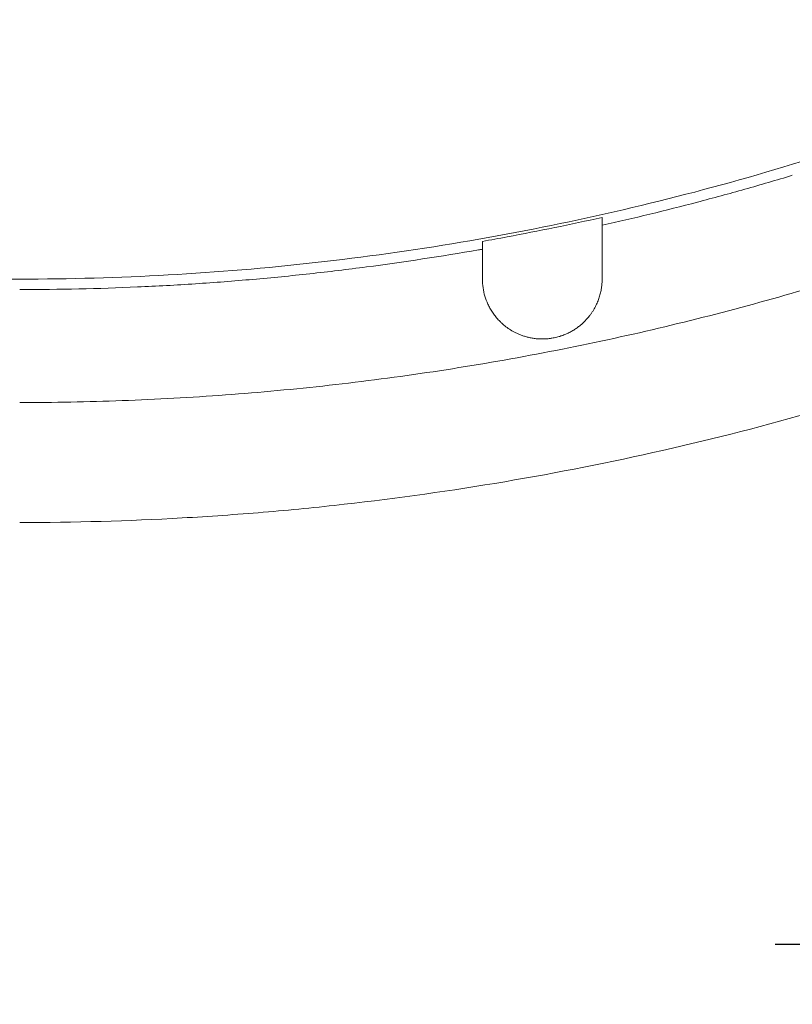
# Model space of a CAD drawing. Header units: millimetres. Extents: x 176 to 9387, y -11044 to -3322.
# Tile 206 of 256: x 8199 to 8257, y -9775 to -9701. Entities that reach past the tile are written whole.
import ezdxf

# ---------------------------------------------------------------- set-up
doc = ezdxf.new("R2010")
doc.units = ezdxf.units.MM
doc.header["$LTSCALE"] = 0.3175
doc.layers.add('1轮廓实线层', color=7, linetype='Continuous', lineweight=18)
doc.layers.add('7标注层', color=4, linetype='Continuous', lineweight=13)
doc.styles.add('PC_TEXTSTYLE', font='ISOCP.SHX', dxfattribs={"width": 0.707, "bigfont": 'GBCBIG.SHX'})
doc.dimstyles.new('GB_LINEAR', dxfattribs={"dimtxt": 3.5, "dimasz": 3.5, "dimexe": 1, "dimexo": 0, "dimgap": 1.5, "dimtad": 1, "dimdsep": 46, "dimtxsty": 'PC_TEXTSTYLE', "dimcen": 0, "dimclrd": 256, "dimclrt": 3, "dimadec": 0, "dimazin": 2, "dimtp": 0.1, "dimtm": 0.1, "dimtfac": 0.71, "dimtdec": 3, "dimtmove": 0, "dimatfit": 3, "dimfxl": 1, "dimtfill": 1, "dimarcsym": 0})

# ---------------------------------------------------------------- blocks, each defined once
blk = doc.blocks.new('*D62')
at = {"layer": '7标注层', "color": 0, "lineweight": -2, "transparency": 16777216}
for p, q in [((8281.856, -9770.193), (8255.356, -9770.193)), ((8347.857, -9931.193), (8255.356, -9931.193))]:
    blk.add_line(p, q, dxfattribs=at)
at = {"layer": '7标注层', "lineweight": -2, "transparency": 16777216}
blk.add_line((8258.856, -9782.443), (8258.856, -9918.943), dxfattribs=at)
at = {"layer": '7标注层', "transparency": 16777216}
for points in [[(8260.898, -9782.443), (8256.815, -9782.443), (8258.856, -9770.193)], [(8256.815, -9918.943), (8260.898, -9918.943), (8258.856, -9931.193)]]:
    blk.add_solid(points, dxfattribs=at)
at = {"layer": 'Defpoints', "color": 0, "transparency": 16777216}
for p in [(8281.856, -9770.193), (8258.856, -9931.193), (8347.857, -9931.193)]:
    blk.add_point(p, dxfattribs=at)
at = {"layer": '7标注层', "color": 3, "transparency": 16777216, "insert": (8247.481, -9850.693), "char_height": 12.25, "attachment_point": 5, "rotation": 90, "style": 'PC_TEXTSTYLE', "bg_fill": 3, "box_fill_scale": 1.1, "bg_fill_color": 257, "bg_fill_transparency": 0}
blk.add_mtext('161', dxfattribs=at)

msp = doc.modelspace()

# ---------------------------------------------------------------- linework, layer by layer
at = {"layer": '1轮廓实线层'}
for points, knots in [([(8284.69756, -9700.69821), (8281.3241, -9702.30782), (8277.91064, -9703.82052), (8272.73075, -9705.94479), (8270.99416, -9706.62874), (8267.50103, -9707.94829), (8265.7432, -9708.58434), (8260.44855, -9710.41664), (8256.90099, -9711.5337), (8249.77111, -9713.56363), (8246.18877, -9714.47649), (8238.9898, -9716.10076), (8235.37316, -9716.81215), (8228.10571, -9718.03433), (8224.4549, -9718.54511), (8217.11895, -9719.36506), (8213.4338, -9719.67424), (8206.02869, -9720.0881), (8202.30872, -9720.19279), (8198.57093, -9720.19279)], [0, 0, 0, 0, 0.125, 0.125, 0.1875, 0.1875, 0.25, 0.25, 0.375, 0.375, 0.5, 0.5, 0.625, 0.625, 0.75, 0.75, 0.875, 0.875, 1, 1, 1, 1]), ([(8256.6564, -9712.3945), (8255.46733, -9712.75397), (8253.08888, -9713.44884), (8248.32757, -9714.74481), (8244.74861, -9715.61332), (8242.35643, -9716.14814)], [0, 0, 0, 0, 0.25, 0.5, 1, 1, 1, 1]), ([(8242.35643, -9715.55584), (8239.98706, -9716.08693), (8237.60767, -9716.57515), (8234.59972, -9717.13539), (8233.97833, -9717.24808), (8233.35642, -9717.35782)], [0, 0, 0, 0, 0.79362583, 0.79362583, 1, 1, 1, 1]), ([(8242.35643, -9716.14815), (8242.35643, -9716.01896), (8242.35643, -9715.90509), (8242.35643, -9715.7076), (8242.35643, -9715.62398), (8242.35643, -9715.55584)], [0, 0, 0, 0, 0.5, 0.5, 1, 1, 1, 1]), ([(8198.57093, -9738.48513), (8202.65048, -9738.48513), (8206.72385, -9738.37038), (8212.82475, -9738.02852), (8214.85686, -9737.88623), (8218.918, -9737.54464), (8220.94855, -9737.34516), (8227.02508, -9736.66137), (8231.04435, -9736.09358), (8239.02161, -9734.74206), (8242.9796, -9733.95831), (8250.83423, -9732.17458), (8254.73083, -9731.17446), (8262.46384, -9728.96207), (8266.30025, -9727.74982), (8273.91205, -9725.11021), (8277.68762, -9723.6833), (8285.17671, -9720.61097), (8288.89023, -9718.96557), (8292.572, -9717.20877)], [0, 0, 0, 0, 0.125, 0.125, 0.1875, 0.1875, 0.25, 0.25, 0.375, 0.375, 0.5, 0.5, 0.625, 0.625, 0.75, 0.75, 0.875, 0.875, 1, 1, 1, 1]), ([(8233.0661, -9717.99508), (8230.27087, -9718.48272), (8227.46239, -9718.91129), (8223.22311, -9719.4659), (8221.8056, -9719.63606), (8218.96061, -9719.947), (8216.10561, -9720.22851), (8213.22753, -9720.44996), (8210.33638, -9720.64079), (8208.8843, -9720.72092), (8204.50585, -9720.91433), (8201.55719, -9720.98056), (8198.57093, -9720.98061)], [0, 0, 0, 0, 0.25, 0.25, 0.375, 0.375, 0.5, 0.625, 0.625, 0.75, 0.75, 1, 1, 1, 1]), ([(8198.57093, -9720.19279), (8193.78515, -9720.19279), (8188.99937, -9720.19279), (8181.8207, -9720.19279), (8179.42781, -9720.19279), (8175.83848, -9720.19279), (8174.64203, -9720.19279), (8172.84737, -9720.19279), (8172.24914, -9720.19279), (8171.35181, -9720.19279), (8171.0527, -9720.19279), (8170.60403, -9720.19279), (8170.45448, -9720.19279), (8170.28623, -9720.19279), (8170.26753, -9720.19279), (8170.23949, -9720.19279), (8170.23014, -9720.19279), (8170.21612, -9720.19279), (8170.21145, -9720.19279), (8170.20444, -9720.19279), (8170.2021, -9720.19279), (8170.19743, -9720.19279), (8170.19509, -9720.19279), (8170.15537, -9720.19279), (8170.11798, -9720.19279), (8170.00582, -9720.19279), (8169.93106, -9720.19279), (8169.85631, -9720.19279)], [0, 0, 0, 0, 0.5, 0.5, 0.75, 0.75, 0.875, 0.875, 0.9375, 0.9375, 0.96875, 0.96875, 0.984375, 0.984375, 0.98632812, 0.98632812, 0.98730469, 0.98730469, 0.98779297, 0.98779297, 0.98803711, 0.98803711, 0.98828125, 0.98828125, 0.9921875, 0.9921875, 1, 1, 1, 1]), ([(8198.57093, -9729.4699), (8201.12629, -9729.46992), (8203.69554, -9729.42286), (8208.85403, -9729.2327), (8211.4433, -9729.08962), (8216.63385, -9728.70544), (8219.23509, -9728.46432), (8224.44119, -9727.88179), (8232.25575, -9726.85758), (8240.03517, -9725.389), (8247.72272, -9723.63327), (8250.26993, -9723.00019), (8255.32489, -9721.64325), (8257.83263, -9720.91941), (8260.31626, -9720.1526)], [0, 0, 0, 0, 0.125, 0.125, 0.25, 0.25, 0.375, 0.375, 0.5, 0.75, 0.75, 0.875, 0.875, 1, 1, 1, 1]), ([(8233.35642, -9720.1926), (8233.35642, -9720.41348), (8233.37258, -9720.63082), (8233.43529, -9721.05887), (8233.48184, -9721.26958), (8233.60535, -9721.68435), (8233.68231, -9721.88842), (8233.82206, -9722.18916), (8233.87271, -9722.28851), (8233.98263, -9722.48531), (8234.04189, -9722.58276), (8234.16973, -9722.77558), (8234.2383, -9722.87096), (8234.38571, -9723.05941), (8234.46455, -9723.15248), (8234.59155, -9723.29012), (8234.63534, -9723.33567), (8234.7034, -9723.40345), (8234.72648, -9723.42597), (8234.77335, -9723.47068), (8234.79714, -9723.4929), (8234.91795, -9723.60327), (8235.0205, -9723.68926), (8235.23926, -9723.85587), (8235.35546, -9723.9365), (8235.60429, -9724.09126), (8235.7369, -9724.1654), (8235.9158, -9724.25286), (8235.95224, -9724.27009), (8236.02655, -9724.30397), (8236.06446, -9724.32065), (8236.18003, -9724.36954), (8236.25961, -9724.40069), (8236.42461, -9724.45965), (8236.51003, -9724.48747), (8236.64328, -9724.52626), (8236.68856, -9724.53869), (8236.75789, -9724.55654), (8236.78123, -9724.56235), (8236.82842, -9724.57369), (8236.85227, -9724.57922), (8236.97234, -9724.60601), (8237.07132, -9724.62481), (8237.27611, -9724.65624), (8237.38192, -9724.66889), (8237.54677, -9724.68229), (8237.60276, -9724.68582), (8237.71702, -9724.69082), (8237.77533, -9724.69228), (8237.95396, -9724.69313), (8238.0749, -9724.689), (8238.25937, -9724.67496), (8238.32137, -9724.66897), (8238.4152, -9724.6579), (8238.44661, -9724.65386), (8238.50972, -9724.64505), (8238.54145, -9724.64028), (8238.6991, -9724.61485), (8238.82326, -9724.58933), (8239.00669, -9724.54357), (8239.06736, -9724.52708), (8239.15768, -9724.50048), (8239.18769, -9724.4913), (8239.24737, -9724.47236), (8239.27687, -9724.46266), (8239.42279, -9724.413), (8239.53445, -9724.36968), (8239.69545, -9724.30009), (8239.74803, -9724.27612), (8239.85116, -9724.22675), (8239.90117, -9724.20161), (8240.04704, -9724.12495), (8240.13877, -9724.07223), (8240.31326, -9723.96414), (8240.396, -9723.90878), (8240.5144, -9723.82407), (8240.55291, -9723.79555), (8240.62814, -9723.73801), (8240.66463, -9723.70915), (8240.77107, -9723.62236), (8240.838, -9723.5642), (8240.9651, -9723.44738), (8241.02527, -9723.38873), (8241.197, -9723.21213), (8241.2999, -9723.09355), (8241.41709, -9722.94453), (8241.43995, -9722.91469), (8241.48457, -9722.85492), (8241.50635, -9722.82498), (8241.57002, -9722.73516), (8241.61014, -9722.67547), (8241.72428, -9722.49687), (8241.7921, -9722.37847), (8241.91406, -9722.14278), (8241.96817, -9722.0255), (8242.06453, -9721.79192), (8242.10676, -9721.67563), (8242.18064, -9721.44395), (8242.21228, -9721.32856), (8242.26585, -9721.09863), (8242.28777, -9720.98409), (8242.31384, -9720.81288), (8242.32139, -9720.75589), (8242.33426, -9720.64229), (8242.33957, -9720.58567), (8242.35228, -9720.41634), (8242.35642, -9720.30414), (8242.35642, -9720.19262)], [0, 0, 0, 0, 0.0625, 0.0625, 0.125, 0.125, 0.1875, 0.1875, 0.21875, 0.21875, 0.25, 0.25, 0.28125, 0.28125, 0.3125, 0.3125, 0.328125, 0.328125, 0.3359375, 0.3359375, 0.34375, 0.34375, 0.375, 0.375, 0.40625, 0.40625, 0.4375, 0.4375, 0.4453125, 0.4453125, 0.453125, 0.453125, 0.46875, 0.46875, 0.484375, 0.484375, 0.4921875, 0.4921875, 0.49609375, 0.49609375, 0.5, 0.5, 0.515625, 0.515625, 0.53125, 0.53125, 0.5390625, 0.5390625, 0.546875, 0.546875, 0.5625, 0.5625, 0.5703125, 0.5703125, 0.57421875, 0.57421875, 0.578125, 0.578125, 0.59375, 0.59375, 0.6015625, 0.6015625, 0.60546875, 0.60546875, 0.609375, 0.609375, 0.625, 0.625, 0.6328125, 0.6328125, 0.640625, 0.640625, 0.65625, 0.65625, 0.671875, 0.671875, 0.6796875, 0.6796875, 0.6875, 0.6875, 0.703125, 0.703125, 0.71875, 0.71875, 0.75, 0.75, 0.7578125, 0.7578125, 0.765625, 0.765625, 0.78125, 0.78125, 0.8125, 0.8125, 0.84375, 0.84375, 0.875, 0.875, 0.90625, 0.90625, 0.9375, 0.9375, 0.953125, 0.953125, 0.96875, 0.96875, 1, 1, 1, 1])]:
    msp.add_open_spline(points, degree=3, knots=knots, dxfattribs=at)
for points in [[(8242.35642, -9720.19262), (8242.35642, -9718.84489), (8242.35642, -9717.49672), (8242.35643, -9716.14815)], [(8233.35642, -9717.35782), (8233.35642, -9717.42529), (8233.35642, -9717.59082), (8233.35642, -9717.8163), (8233.35642, -9717.94424)], [(8233.35642, -9717.94425), (8233.25966, -9717.96126), (8233.16289, -9717.97821), (8233.0661, -9717.99508)], [(8233.35642, -9717.94425), (8233.35642, -9718.6938), (8233.35642, -9719.44325), (8233.35642, -9720.1926)]]:
    msp.add_open_spline(points, degree=3, dxfattribs=at)

# ---------------------------------------------------------------- dimensions: what is measured, and where the dimension line sits
at = {"layer": '7标注层'}
dim = msp.add_linear_dim(base=(8258.85631, -9931.19279), p1=(8281.85631, -9770.19279), p2=(8347.85737, -9931.19279), angle=90, dimstyle='GB_LINEAR', override={"dimscale": 3.5, "dimgap": 1.5, "dimtad": 1, "dimjust": 0, "dimdec": 2, "dimlfac": 1, "dimse1": 0, "dimse2": 0, "dimsd1": 0, "dimsd2": 0, "dimclrd": 256, "dimclre": 0, "dimtofl": 1}, dxfattribs=at)
dim.commit()
dim.dimension.update_dxf_attribs({"geometry": '*D62', "text_midpoint": (8247.48131, -9850.69279)})

doc.saveas('drawing.dxf')
